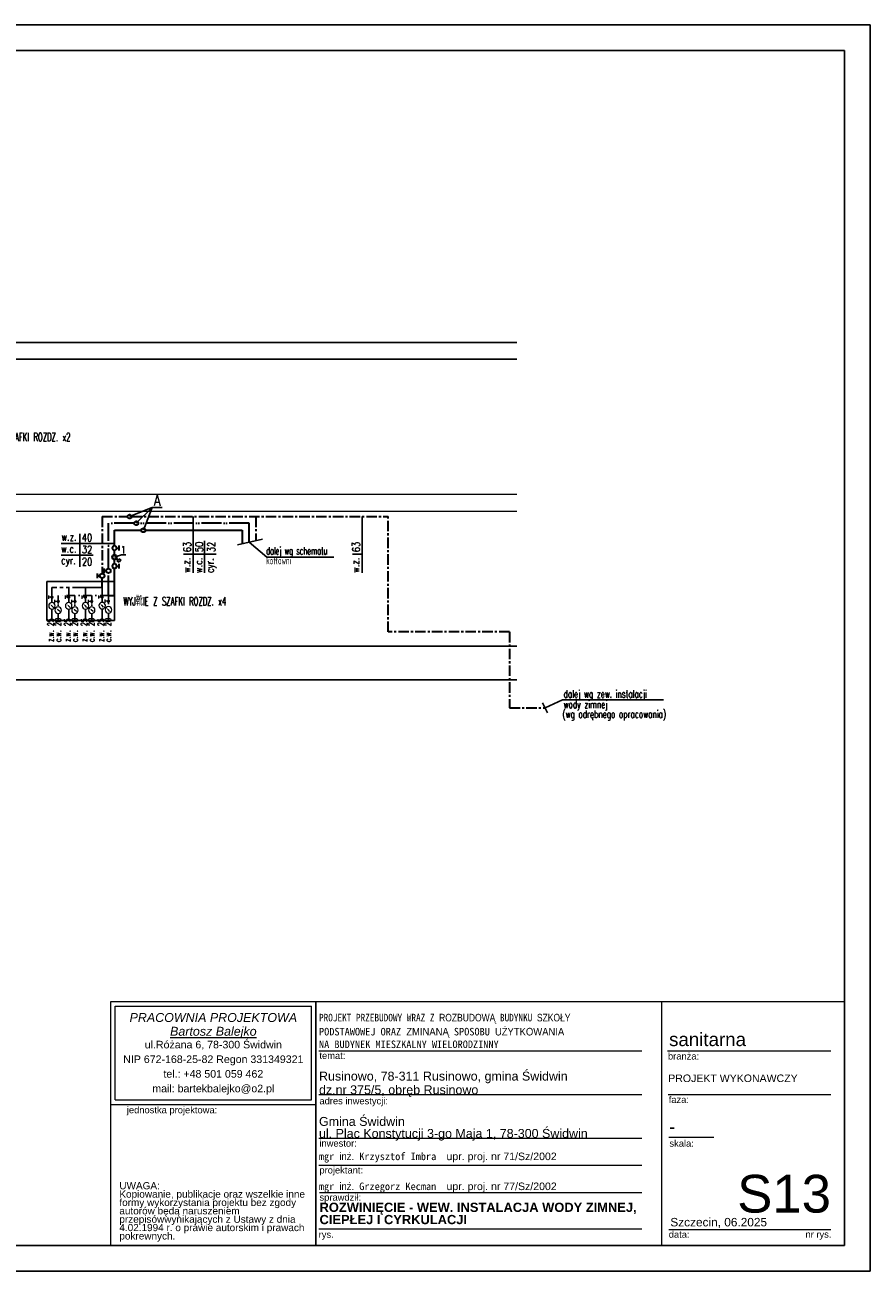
# Model space of a CAD drawing. Extents: x -220312 to -8310, y -91840 to 81907.
# Tile 4 of 128: x -117578 to -97420, y -91840 to -62140. Entities that reach past the tile are written whole.
import ezdxf
from ezdxf.lldxf.tags import DXFTag

# ---------------------------------------------------------------- set-up
doc = ezdxf.new("R2010")
doc.units = 0
doc.header["$MEASUREMENT"] = 0
for name, pattern in [('ACAD_ISO05W100', [33, 24, -3, 0, -3, 0, -3]), ('CENTER', [2, 1.25, -0.25, 0.25, -0.25]), ('DASHDOT', [1, 0.5, -0.25, 0, -0.25]), ('PHANTOM', [2.5, 1.25, -0.25, 0.25, -0.25, 0.25, -0.25])]:
    doc.linetypes.add(name, pattern=pattern)
for name, color, linetype in [('#kan_san-op', 34, 'Continuous'), ('#opisy', 252, 'Continuous'), ('___IS opis srednic', 2, 'Continuous'), ('___IS WODA CIEPŁA', 1, 'DASHDOT'), ('___IS woda ZIMNA', 5, 'PHANTOM'), ('S-W_OPIS', 4, 'Continuous'), ('srednice', 3, 'Continuous'), ('SV_SZAFA', 4, 'Continuous')]:
    doc.layers.add(name, color=color, linetype=linetype)
for name, color, linetype, lineweight in [('#ks', 34, 'Continuous', 30), ('#wodaZ-bor', 4, 'Continuous', 40), ('ARCH TABELA_Nr_Pióra__1', 7, 'Continuous', 25), ('ARCH TABELA_Nr_Pióra__21', 7, 'Continuous', 9), ('ARCH TABELA_Nr_Pióra__7', 7, 'Continuous', 13), ('IS_Ciepła_woda', 1, 'DASHDOT', 30), ('IS_Cyrkulacja', 223, 'CYRKULACJ1', 30), ('IS_Powrót', 5, 'DASH', 35), ('IS_Zasilanie', 1, 'SOLID', 35), ('IS_Zimna_woda', 5, 'SOLID', 30), ('Istniejące stropy_Nr_Pióra__5', 7, 'Continuous', 13), ('S-ARMATURA2', 4, 'Continuous', 15)]:
    doc.layers.add(name, color=color, linetype=linetype, lineweight=lineweight)
doc.styles.add('GENERATED_STYLE_10', font='ariali.ttf')
doc.styles.add('GENERATED_STYLE_11', font='arialbd.ttf')
doc.styles.add('GENERATED_STYLE_7', font='txt')
doc.styles.add('GENERATED_STYLE_9', font='arial.ttf')
doc.styles.add('ROMANS', font='romans.shx', dxfattribs={"width": 0.85, "height": 0.11})
doc.styles.get("Standard").update_dxf_attribs({"font": 'txt', "bigfont": 'BIGFONT.SHX'})
doc.linetypes.add('CYRKULACJ1', pattern='A,2.5,-1.5,["~",Standard,S=1,R=0,X=-0.5,Y=-0.4],-1.5', length=5.5)
tags = doc.linetypes.add('DASH', pattern=[15, 10, -5]).pattern_tags.tags
tags[6:7] = [DXFTag(74, 4), DXFTag(75, 0), DXFTag(340, '0'), DXFTag(46, 0.0), DXFTag(50, 0.0), DXFTag(44, 0.0), DXFTag(45, 0.0)]
tags[4:5] = [DXFTag(74, 4), DXFTag(75, 0), DXFTag(340, '0'), DXFTag(46, 0.0), DXFTag(50, 0.0), DXFTag(44, 0.0), DXFTag(45, 0.0)]
tags = doc.linetypes.add('SOLID', pattern=[10, 10, 0]).pattern_tags.tags
tags[6:7] = [DXFTag(74, 4), DXFTag(75, 0), DXFTag(340, '0'), DXFTag(46, 0.0), DXFTag(50, 0.0), DXFTag(44, 0.0), DXFTag(45, 0.0)]
tags[4:5] = [DXFTag(74, 4), DXFTag(75, 0), DXFTag(340, '0'), DXFTag(46, 0.0), DXFTag(50, 0.0), DXFTag(44, 0.0), DXFTag(45, 0.0)]

# ---------------------------------------------------------------- blocks, each defined once
blk = doc.blocks.new('A$C382C6C0C')
at = {"layer": '#ks', "color": 7, "lineweight": -3}
for p, q in [((-248.5, 61), (3951.5, 61)), ((3951.5, -2909), (3951.5, 61)), ((0, 0), (3890.5, 0)), ((3890.5, -2848), (3890.5, 0)), ((0, -2848), (3890.5, -2848)), ((-248.5, -2909), (3951.5, -2909))]:
    blk.add_line(p, q, dxfattribs=at)
blk = doc.blocks.new('W-wodomierz')
blk.add_line((-2.8, -2.8), (0.7, 0.7))
blk.add_lwpolyline([(0.7, 0.7, 2, 0, 0), (2.8, 2.8, 0, 0, 0)], format="xyseb")
blk.add_circle((0, 0), 6)
blk = doc.blocks.new('W-zawór_gwintowy')
for p, q in [((3, 6), (-3, 6)), ((0, 0), (0, 6)), ((0, 6), (0, 6))]:
    blk.add_line(p, q)
at = {"const_width": 3}
blk.add_lwpolyline([(-1.5, 0, 1), (1.5, 0, 1)], format="xyb", close=True, dxfattribs=at)
blk = doc.blocks.new('EBA01C8')
at = {"layer": 'IS_Zasilanie', "ltscale": 0.01}
for p, q in [((-10.6, 5.7), (-10.6, -5.7)), ((-5.3, 0), (-10.6, 0))]:
    blk.add_line(p, q, dxfattribs=at)
blk.add_ellipse((0, 0), major_axis=(0, 5.32), ratio=1, dxfattribs=at)

msp = doc.modelspace()

# ---------------------------------------------------------------- linework, layer by layer
at = {"layer": '#kan_san-op', "color": 7}
for p, q in [((-105113, -78536), (-105233, -78300)), ((-105173, -78418), (-104760, -78225)), ((-104760, -78225), (-102344, -78225))]:
    msp.add_line(p, q, dxfattribs=at)
at = {"layer": '#opisy', "color": 0, "linetype": 'Continuous'}
for p, q in [((-115080, -73858, 0), (-114544, -73639, 0)), ((-114544, -73639), (-114921, -74017)), ((-114544, -73639), (-114753, -74184)), ((-114302, -73639, 0), (-114544, -73639, 0)), ((-115442, -74825, 0), (-115278, -74766, 0)), ((-115167, -74766, 0), (-115278, -74766, 0))]:
    msp.add_line(p, q, dxfattribs=at)
at = {"layer": '#wodaZ-bor', "color": 6}
msp.add_line((-115399, -74856, 0), (-115356, -74887, 0), dxfattribs=at)
msp.add_circle((-115442, -74825, 0), 53, dxfattribs=at)
for p, q in [((-134745, -69708), (-105848, -69708)), ((-105848, -70108), (-134745, -70108)), ((-112511, -74534), (-111911, -74396)), ((-111807, -74826), (-112227, -74468)), ((-110212, -74826), (-111807, -74826)), ((-134745, -76948), (-105848, -76948)), ((-134745, -77747), (-105848, -77747))]:
    msp.add_line(p, q)
at = {"layer": '___IS WODA CIEPŁA', "ltscale": 400}
for p, q in [((-116783, -75742), (-116783, -75844)), ((-116384, -75742), (-116384, -75844)), ((-115985, -75742), (-115985, -75844)), ((-115586, -75742), (-115586, -76003)), ((-116783, -76165), (-116783, -76333)), ((-116384, -76164), (-116384, -76333)), ((-115985, -76164), (-115985, -76333)), ((-115586, -76159), (-115586, -76332))]:
    msp.add_line(p, q, dxfattribs=at)
at = {"layer": '___IS WODA CIEPŁA'}
for p, q in [((-116783, -75919), (-116783, -76009)), ((-116384, -75919), (-116384, -76008)), ((-115985, -75919), (-115985, -76008))]:
    msp.add_line(p, q, dxfattribs=at)
at = {"layer": '___IS WODA CIEPŁA', "ltscale": 400}
msp.add_lwpolyline([(-115586, -75742), (-116783, -75742)], dxfattribs=at)
at = {"layer": '___IS woda ZIMNA', "color": 6, "linetype": 'Continuous', "lineweight": 30}
for p, q in [((-115375, -74911, 0), (-115337, -74862, 0)), ((-115326, -74948, 0), (-115375, -74911, 0)), ((-115337, -74862, 0), (-115289, -74897, 0)), ((-115289, -74897, 0), (-115326, -74948, 0))]:
    msp.add_line(p, q, dxfattribs=at)
at = {"layer": '___IS woda ZIMNA', "color": 4, "ltscale": 300}
for p, q in [((-116066, -75547), (-116933, -75548)), ((-116933, -75548), (-116933, -75909)), ((-116534, -75547), (-116534, -75908)), ((-116135, -75547), (-116135, -75908)), ((-115736, -75547), (-116066, -75547)), ((-115736, -75547), (-115736, -75903)), ((-116933, -76065), (-116933, -76333)), ((-116534, -76064), (-116534, -76333)), ((-116135, -76064), (-116135, -76333)), ((-115736, -76059), (-115736, -76332))]:
    msp.add_line(p, q, dxfattribs=at)
at = {"layer": 'ARCH TABELA_Nr_Pióra__21', "linetype": 'Continuous'}
for p, q in [((-115530, -85419), (-110637, -85419)), ((-115530, -91230), (-115530, -85419)), ((-115530, -85419), (-98030, -85419)), ((-115424, -87759), (-115424, -85525)), ((-115424, -85525), (-110743, -85525)), ((-110743, -87759), (-110743, -85525)), ((-110637, -85419), (-110637, -91230)), ((-110637, -87866), (-110637, -85419)), ((-102392, -85419), (-102392, -91230)), ((-98030, -85419), (-98030, -91230)), ((-110637, -91230), (-110637, -85819)), ((-110564, -86589), (-102865, -86589)), ((-102253, -86589), (-98353, -86589)), ((-115530, -87866), (-110637, -87866)), ((-115424, -87759), (-110743, -87759)), ((-110564, -87629), (-102865, -87629)), ((-102235, -87629), (-98353, -87629)), ((-110564, -88669), (-102865, -88669)), ((-102223, -88652), (-101144, -88652)), ((-110564, -89317), (-102865, -89317)), ((-110554, -89966), (-102865, -89966)), ((-110564, -90830), (-102865, -90830)), ((-102223, -90848), (-99942, -90848)), ((-99942, -90848), (-98353, -90848)), ((-115530, -91230), (-110637, -91230)), ((-98030, -91230), (-110637, -91230))]:
    msp.add_line(p, q, dxfattribs=at)
at = {"layer": 'IS_Ciepła_woda', "linetype": 'ACAD_ISO05W100', "ltscale": 20}
for p, q in [((-115586, -75098), (-115586, -74017)), ((-114968, -74017), (-115586, -74017)), ((-112227, -74017), (-114873, -74017)), ((-112227, -74468), (-112227, -74017)), ((-115586, -75742), (-115586, -75204))]:
    msp.add_line(p, q, dxfattribs=at)
msp.add_circle((-114921, -74017), 47.6, dxfattribs=at)
at = {"layer": 'IS_Cyrkulacja', "ltscale": 100}
for p, q in [((-115442, -74184), (-114801, -74184)), ((-115442, -74553), (-115442, -74184)), ((-114706, -74184), (-112394, -74184)), ((-112394, -74184), (-112394, -74507)), ((-115442, -74772), (-115442, -74660)), ((-115442, -74985), (-115442, -74878)), ((-115442, -75742), (-115442, -75091)), ((-115586, -75742), (-115442, -75742))]:
    msp.add_line(p, q, dxfattribs=at)
msp.add_circle((-114753, -74184), 47.6, dxfattribs=at)
at = {"layer": 'IS_Powrót', "linetype": 'ByBlock'}
msp.add_line((-115843, -75323), (-115843, -75217), dxfattribs=at)
at = {"layer": 'IS_Powrót', "color": 5, "linetype": 'Continuous', "lineweight": 40, "ltscale": 0.03}
msp.add_line((-115843, -75270), (-115789, -75270), dxfattribs=at)
at = {"layer": 'IS_Powrót'}
msp.add_line((-115789, -75270), (-115843, -75270), dxfattribs=at)
at = {"layer": 'IS_Powrót', "linetype": 'ByBlock'}
msp.add_ellipse((-115736, -75270), major_axis=(0, 53.2), ratio=1, dxfattribs=at)
at = {"layer": 'IS_Zimna_woda', "color": 4, "linetype": 'CENTER', "ltscale": 200}
for p, q in [((-115736, -73858), (-115736, -75217)), ((-115736, -73858), (-115128, -73858)), ((-115033, -73858), (-108913, -73858)), ((-112068, -73858), (-112068, -74431)), ((-108913, -76607), (-108913, -73858)), ((-115736, -75547), (-115736, -75323)), ((-106020, -76607), (-108913, -76607)), ((-106020, -76607), (-106020, -78418)), ((-106020, -78418), (-105173, -78418))]:
    msp.add_line(p, q, dxfattribs=at)
msp.add_circle((-115080, -73858), 47.6, dxfattribs=at)
at = {"layer": 'Istniejące stropy_Nr_Pióra__5', "linetype": 'Continuous'}
for p, q in [((-105848, -73333), (-134745, -73333)), ((-105848, -73738), (-134745, -73738))]:
    msp.add_line(p, q, dxfattribs=at)
at = {"layer": 'srednice', "color": 7}
for p, q in [((-113566, -75197), (-113566, -73858)), ((-109538, -75197), (-109538, -73858)), ((-116710, -74501), (-115442, -74501)), ((-116269, -74271), (-116269, -75053)), ((-113293, -75197), (-113293, -74438)), ((-116710, -74774), (-115951, -74774)), ((-113795, -74756), (-113014, -74756)), ((-109768, -74756), (-109538, -74756))]:
    msp.add_line(p, q, dxfattribs=at)
at = {"layer": 'SV_SZAFA', "color": 2}
for p, q in [((-115442, -75406), (-117058, -75406)), ((-117058, -75406), (-117058, -76332)), ((-115442, -76332), (-115442, -75406)), ((-117058, -76332), (-115442, -76332))]:
    msp.add_line(p, q, dxfattribs=at)

# ---------------------------------------------------------------- block references
at = {"layer": '#ks', "color": 1, "lineweight": 35, "xscale": 10, "yscale": 10, "zscale": 10}
msp.add_blockref('A$C382C6C0C', (-136935, -62750), dxfattribs=at)
at = {"layer": 'IS_Zimna_woda', "color": 4, "linetype": 'CENTER', "ltscale": 20, "yscale": 10, "zscale": 10}
for p, xscale in [((-115442, -74607), -10), ((-115586, -75151), 10), ((-115442, -75038), -10)]:
    msp.add_blockref('EBA01C8', p, dxfattribs=dict(at, xscale=xscale))
at = {"layer": 'S-ARMATURA2', "xscale": -13, "yscale": 13, "zscale": 13, "rotation": 89.99999999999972}
for p in [(-116933, -75780), (-116783, -75880), (-116534, -75780), (-116384, -75880), (-116135, -75780), (-115985, -75880), (-115736, -75775), (-115586, -75875)]:
    msp.add_blockref('W-zawór_gwintowy', p, dxfattribs=at)
at = {"layer": 'S-ARMATURA2', "xscale": -13, "yscale": 13, "zscale": 13}
for p in [(-116933, -75987), (-116783, -76087), (-116534, -75986), (-116384, -76086), (-116135, -75986), (-115985, -76086), (-115736, -75981), (-115586, -76081)]:
    msp.add_blockref('W-wodomierz', p, dxfattribs=at)

# ---------------------------------------------------------------- texts
at = {"layer": '#opisy', "color": 3, "style": 'ROMANS', "width": 0.8}
for s, height, p in [('A', 265, (-114507, -73604, 14)), ('1', 176, (-115290, -74738, 9))]:
    msp.add_text(s, height=height, dxfattribs=at).set_placement(p)
at = {"layer": '#opisy', "color": 7, "style": 'ROMANS', "width": 0.7}
for s, p in [('dalej wg zew. instalacji', (-104731, -78174)), ('wody zimnej', (-104731, -78421)), ('(wg odrębnego opracowania)', (-104760, -78656))]:
    msp.add_text(s, height=180, dxfattribs=at).set_placement(p)
at = {"layer": '___IS opis srednic', "width": 0.6}
for s, p in [('z.w. 25', (-116888, -76845)), ('c.w. 20', (-116717, -76849)), ('z.w. 25', (-116489, -76845)), ('c.w. 20', (-116318, -76849)), ('z.w. 25', (-116090, -76845)), ('c.w. 20', (-115919, -76849)), ('z.w. 25', (-115691, -76845)), ('c.w. 20', (-115520, -76848))]:
    msp.add_text(s, height=150, rotation=90, dxfattribs=at).set_placement(p)
at = {"layer": 'ARCH TABELA_Nr_Pióra__1', "color": 7, "linetype": 'Continuous', "style": 'GENERATED_STYLE_7', "width": 0.9}
msp.add_text('PROJEKT PRZEBUDOWY WRAZ Z ROZBUDOWĄ BUDYNKU SZKOŁY', height=180, dxfattribs=at).set_placement((-110564, -85889))
at = {"layer": 'ARCH TABELA_Nr_Pióra__1', "color": 7, "linetype": 'Continuous', "style": 'GENERATED_STYLE_7'}
for s, p in [('PODSTAWOWEJ ORAZ ZMINANĄ SPOSOBU UŻYTKOWANIA', (-110564, -86224)), ('NA BUDYNEK MIESZKALNY WIELORODZINNY', (-110564, -86525))]:
    msp.add_text(s, height=180, dxfattribs=at).set_placement(p)
at = {"layer": 'ARCH TABELA_Nr_Pióra__1', "linetype": 'Continuous', "char_height": 220, "attachment_point": 1, "style": 'GENERATED_STYLE_11'}
for s, insert in [('ROZWINIĘCIE - WEW. INSTALACJA WODY ZIMNEJ, ', (-110551, -90210)), ('CIEPŁEJ I CYRKULACJI', (-110551, -90502))]:
    msp.add_mtext(s, dxfattribs=dict(at, insert=insert))
at = {"layer": 'ARCH TABELA_Nr_Pióra__21', "linetype": 'Continuous', "insert": (-110564, -88730), "char_height": 212.77, "attachment_point": 7, "line_spacing_factor": 0.807442, "style": 'GENERATED_STYLE_9'}
msp.add_mtext('{Gmina Świdwin\\Pul. Plac Konstytucji 3-go Maja 1, 78-300 Świdwin}', dxfattribs=at)
at = {"layer": 'ARCH TABELA_Nr_Pióra__7', "linetype": 'Continuous'}
for s, insert, char_height, attachment_point, line_spacing_factor, style in [('{PRACOWNIA PROJEKTOWA\\P\\LBartosz Balejko}', (-113084, -85690), 212.77, 2, 0.926719, 'GENERATED_STYLE_10'), ('{Rusinowo, 78-311 Rusinowo, gmina Świdwin \\Pdz.nr 375/5, obręb Rusinowo}', (-110564, -87690), 212.77, 7, 0.918867, 'GENERATED_STYLE_9'), ('PROJEKT WYKONAWCZY', (-102235, -87155), 180, 1, 0.923713, 'GENERATED_STYLE_9')]:
    msp.add_mtext(s, dxfattribs=dict(at, insert=insert, char_height=char_height, attachment_point=attachment_point, line_spacing_factor=line_spacing_factor, style=style))
at = {"layer": 'ARCH TABELA_Nr_Pióra__7', "linetype": 'Continuous', "style": 'GENERATED_STYLE_9'}
for s, insert, char_height, width, attachment_point, line_spacing_factor in [('{ul.Różana 6, 78-300 Świdwin\\PNIP 672-168-25-82 Regon 331349321\\Ptel.: +48 501 059 462\\Pmail: bartekbalejko@o2.pl}', (-113084, -86352), 180.85, 4680.85, 2, 1.156383), ('{UWAGA:\\PKopiowanie, publikacje oraz wszelkie inne formy wykorzystania projektu bez zgody autorów będą naruszeniem przepisówwynikających z Ustawy z dnia 4.02.1994 r. o prawie autorskim i prawach pokrewnych.}', (-115325, -89720), 170.213, 4483.41, 1, 0.703415)]:
    msp.add_mtext(s, dxfattribs=dict(at, insert=insert, char_height=char_height, width=width, attachment_point=attachment_point, line_spacing_factor=line_spacing_factor))
for s, insert, char_height, attachment_point in [('sanitarna', (-102214, -86159), 319.2, 1), ('{temat:}', (-110554, -86625), 159.6, 1), ('{branża:}', (-102241, -86638), 159.6, 1), ('{jednostka projektowa:}', (-115147, -87920), 159.58, 1), ('{adres inwestycji:}', (-110554, -87705), 159.58, 1), ('{faza:}', (-102223, -87674), 159.6, 1), ('-', (-102216, -88240), 319, 1), ('{inwestor:}', (-110554, -88714), 159.58, 1), ('{skala:}', (-102206, -88716), 159.6, 1), ('{projektant:}', (-110554, -89354), 159.58, 1), ('S13', (-98353, -89546), 900, 3), ('{sprawdził:}', (-110552, -90002), 159.58, 1), ('Szczecin, 06.2025', (-102185, -90573), 202.13, 1), ('{data:}', (-102222, -90887), 159.6, 1), ('{rys.}', (-110572, -90887), 159.6, 1), ('{nr rys.}', (-98961, -90884), 159.6, 1)]:
    msp.add_mtext(s, dxfattribs=dict(at, insert=insert, char_height=char_height, attachment_point=attachment_point))
at = {"layer": 'ARCH TABELA_Nr_Pióra__7', "color": 0, "linetype": 'Continuous', "char_height": 180, "attachment_point": 1, "style": 'GENERATED_STYLE_7'}
for s, insert, width in [('mgr inż. Krzysztof Imbra  \\fArial|b0|i0|c238;upr. proj. nr 71/Sz/2002', (-110567, -89016), 7590.75), ('mgr inż. Grzegorz Kecman  \\fArial|b0|i0|c238;upr. proj. nr 77/Sz/2002', (-110567, -89730), 7371.6)]:
    msp.add_mtext(s, dxfattribs=dict(at, insert=insert, width=width))
at = {"layer": 'S-W_OPIS', "color": 2, "width": 0.6}
for s, p in [('WYJ靴IE Z SZAFKI ROZDZ. x2', (-118943, -72063)), ('WYJ靴IE Z SZAFKI ROZDZ. x4', (-115230, -75976))]:
    msp.add_text(s, height=200, dxfattribs=at).set_placement(p)
at = {"layer": 'srednice', "color": 3, "style": 'ROMANS'}
for s, width, p in [('w.z.', 0.8, (-116710, -74432)), ('40', 0.8, (-116220, -74450)), ('w.c.', 0.8, (-116716, -74717)), ('32', 0.8, (-116218, -74733)), ('20', 0.8, (-116218, -75024)), ('dalej wg schematu', 0.6, (-111825, -74763)), ('kotłowni', 0.6, (-111825, -74996)), ('cyr.', 0.8, (-116716, -74991))]:
    msp.add_text(s, height=180, dxfattribs=dict(at, width=width)).set_placement(p)
at = {"layer": 'srednice', "color": 3, "style": 'ROMANS', "width": 0.8}
for s, p in [('63', (-113616, -74707)), ('50', (-113333, -74705)), ('32', (-113043, -74705)), ('63', (-109589, -74707)), ('w.z.', (-113634, -75197)), ('w.c.', (-113349, -75203)), ('cyr.', (-113076, -75203)), ('w.z.', (-109607, -75197))]:
    msp.add_text(s, height=180, rotation=90, dxfattribs=at).set_placement(p)

doc.saveas('drawing.dxf')
